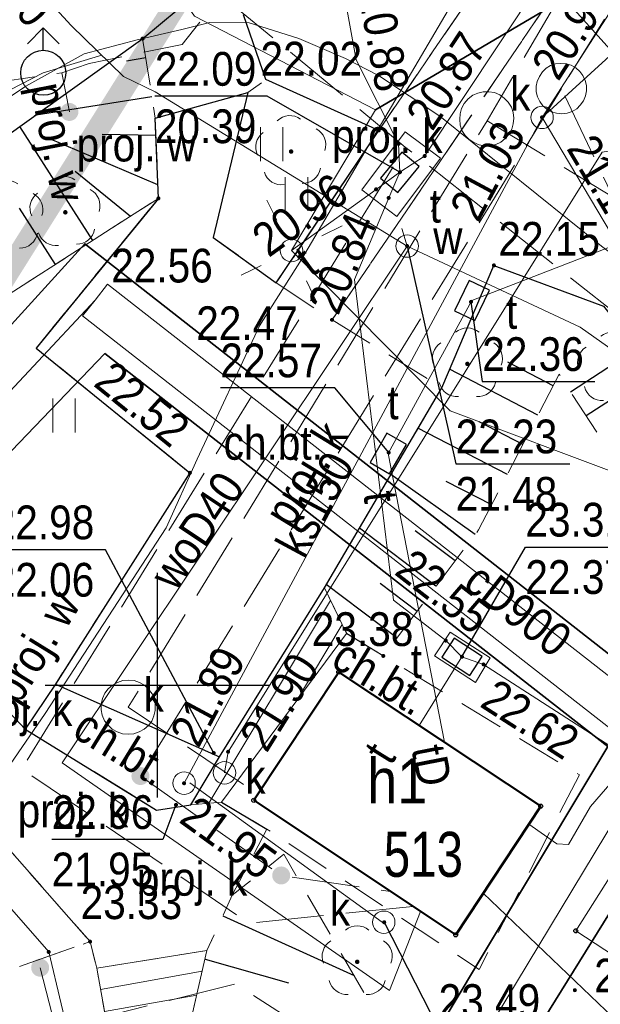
# Model space of a CAD drawing. Header units: metres. Extents: x 6530877 to 6534102, y 6042175 to 6045327.
# Tile 59 of 76: x 6533097 to 6533110, y 6044043 to 6044065. Entities that reach past the tile are written whole.
import ezdxf
from ezdxf.enums import TextEntityAlignment as Align

# ---------------------------------------------------------------- set-up
doc = ezdxf.new("R2010")
doc.units = ezdxf.units.M
doc.header["$MEASUREMENT"] = 0
doc.linetypes.add('1.0_0.5', pattern=[1.5, 1, -0.5])
doc.linetypes.add('1.5_0.5', pattern=[2, 1.5, -0.5])
doc.layers.get('0').update_dxf_attribs({"color": 2, "linetype": 'CONTINUOUS', "lineweight": 5})
for name, color, linetype in [('000 Inne (niezydentyfikowane)', 7, 'CONTINUOUS'), ('312-budynek ewidencyjny', 7, 'CONTINUOUS'), ('312-oznaczenie budynku ewidencyjnego', 7, 'CONTINUOUS'), ('312-oznaczenie budynku ewidencyjnego-Atr117', 7, 'CONTINUOUS'), ('chodnik', 7, 'CONTINUOUS'), ('chodnik-Atr17', 7, 'CONTINUOUS'), ('drzewo liściaste', 7, 'CONTINUOUS'), ('elektroenergetyczne urządzenie techniczne - ob. projektowany', 7, 'CONTINUOUS'), ('hydrant', 7, 'CONTINUOUS'), ('inny obiekt trwale związany z budynkiem (powierzchnia)', 7, 'CONTINUOUS'), ('jezdnia', 7, 'CONTINUOUS'), ('kanalizacyjne urządzenie techniczne - ob. projektowany', 7, 'CONTINUOUS'), ('kanalizacyjne urządzenie techniczne - ob. projektowany-Atr17', 7, 'CONTINUOUS'), ('komora podziemna', 7, 'CONTINUOUS'), ('krawężnik', 7, 'CONTINUOUS'), ('latarnia', 7, 'CONTINUOUS'), ('obudowa ochronna przewodu', 7, 'CONTINUOUS'), ('pikieta naturalna', 7, 'CONTINUOUS'), ('pikieta naturalna-Atr2', 7, 'CONTINUOUS'), ('pikieta sztuczna', 7, 'CONTINUOUS'), ('pikieta sztuczna-Atr2', 7, 'CONTINUOUS'), ('przewód ciepłowniczy', 7, 'CONTINUOUS'), ('przewód ciepłowniczy-Atr1', 7, 'CONTINUOUS'), ('przewód elektroenergetyczny podziemny', 7, 'CONTINUOUS'), ('przewód elektroenergetyczny podziemny - ob. projektowany', 7, 'CONTINUOUS'), ('przewód kanalizacyjny', 7, 'CONTINUOUS'), ('przewód kanalizacyjny - ob. projektowany', 7, 'CONTINUOUS'), ('przewód kanalizacyjny - ob. projektowany-Atr1', 7, 'CONTINUOUS'), ('przewód kanalizacyjny-Atr1', 7, 'CONTINUOUS'), ('przewód telekomunikacyjny podziemny', 7, 'CONTINUOUS'), ('przewód telekomunikacyjny podziemny-Atr1', 7, 'CONTINUOUS'), ('przewód wodociągowy', 7, 'CONTINUOUS'), ('przewód wodociągowy - ob. projektowany', 7, 'CONTINUOUS'), ('przewód wodociągowy - ob. projektowany-Atr1', 7, 'CONTINUOUS'), ('przewód wodociągowy-Atr1', 7, 'CONTINUOUS'), ('Punkt budynku', 7, 'CONTINUOUS'), ('rzędna', 7, 'CONTINUOUS'), ('rzędna-Atr2', 7, 'CONTINUOUS'), ('rzędna-Atr3', 7, 'CONTINUOUS'), ('schody w ciągu komunikacyjnym', 7, 'CONTINUOUS'), ('skarpa nieumocniona', 7, 'CONTINUOUS'), ('słup przewodów napowietrznych', 7, 'CONTINUOUS'), ('trawnik', 7, 'CONTINUOUS'), ('wodociągowe urządzenie techniczne - ob. projektowany', 7, 'CONTINUOUS'), ('wodociągowe urządzenie techniczne - ob. projektowany-Atr17', 7, 'CONTINUOUS'), ('Wstawianie ramki sekcyjnej z opisem', 7, 'CONTINUOUS'), ('właz do komory lub kanału - okrągły', 7, 'CONTINUOUS'), ('właz do komory lub kanału - okrągły-Atr17', 7, 'CONTINUOUS'), ('właz do komory lub kanału - prostokątny', 7, 'CONTINUOUS'), ('właz do komory lub kanału - prostokątny-Atr17', 7, 'CONTINUOUS'), ('Zakres', 7, 'CONTINUOUS')]:
    doc.layers.add(name, color=color, linetype=linetype)
doc.styles.get("Standard").update_dxf_attribs({"font": 'Working1250', "width": 0.75})

# ---------------------------------------------------------------- blocks, each defined once
blk = doc.blocks.new('PUNKTBUD')
at = {"color": 0}
blk.add_circle((0, 0), 0.045, dxfattribs=at)
blk = doc.blocks.new('PW01')
at = {"linetype": 'Continuous', "lineweight": 13}
h = blk.add_hatch(color=0, dxfattribs=at)
edge = h.paths.add_edge_path()
edge.add_arc((0, 0), 0.045, 0, 360)
blk = doc.blocks.new('OP021')
at = {"linetype": 'Continuous', "lineweight": 13}
h = blk.add_hatch(color=0, dxfattribs=at)
edge = h.paths.add_edge_path()
edge.add_arc((0, 0), 0.05, 0, 360)
at = {"color": 0, "linetype": 'Continuous', "lineweight": 13}
for centre, start, end in [((0, 0.4), 49.272, 130.728), ((-0.38, 0.124), 121.308, 202.548), ((0.38, 0.124), 337.452, 58.692), ((-0.235, -0.324), 193.221, 274.871), ((0.235, -0.324), 265.129, 346.779)]:
    blk.add_arc(centre, 0.4, start, end, dxfattribs=at)
blk = doc.blocks.new('US22')
at = {"color": 0, "linetype": 'Continuous', "lineweight": 13}
blk.add_circle((0, 0), 0.25, dxfattribs=at)
blk = doc.blocks.new('SUPWP')
at = {"color": 0, "linetype": 'Continuous'}
blk.add_lwpolyline([(-0.375, -0.25), (0.375, -0.25), (0.375, 0.25), (-0.375, 0.25)], close=True, dxfattribs=at)
blk = doc.blocks.new('TU04')
at = {"color": 0, "linetype": 'Continuous', "lineweight": 13}
for p, q in [((0, 0), (0, 0.75)), ((0.5, 0), (0.5, 0.75))]:
    blk.add_line(p, q, dxfattribs=at)
blk = doc.blocks.new('SM01')
at = {"color": 0, "linetype": 'Continuous', "lineweight": 13}
for p, q in [((-0.53, 0.531), (-0.883, 0.884)), ((0.531, 0.531), (0.884, 0.884)), ((-0.53, -0.53), (-0.883, -0.883)), ((0.531, -0.53), (0.884, -0.883))]:
    blk.add_line(p, q, dxfattribs=at)
blk.add_circle((0, 0), 0.25, dxfattribs=at)
blk = doc.blocks.new('US15')
at = {"color": 0, "linetype": 'Continuous', "lineweight": 13}
blk.add_circle((0, 0), 0.25, dxfattribs=at)
blk = doc.blocks.new('SUWH')
at = {"color": 0, "linetype": 'Continuous'}
for p in [(-0.354, 0.646), (0, 0.5), (0.354, 0.646)]:
    blk.add_line(p, (0, 1), dxfattribs=at)
blk.add_circle((0, 0), 0.5, dxfattribs=at)
blk = doc.blocks.new('US25')
at = {"linetype": 'Continuous', "lineweight": 0}
h = blk.add_hatch(color=0, dxfattribs=at)
edge = h.paths.add_edge_path()
edge.add_arc((0, 0), 0.2, 0, 360)
blk = doc.blocks.new('RAMKA500K')
at = {"color": 0}
for p, q in [((300, 47.5), (300, 52.5)), ((297.5, 50), (302.5, 50))]:
    blk.add_line(p, q, dxfattribs=at)

msp = doc.modelspace()

# ---------------------------------------------------------------- linework, layer by layer
at = {"layer": '000 Inne (niezydentyfikowane)', "color": 7, "linetype": 'Continuous', "lineweight": 25, "flags": 128}
for points in [[(6533099.74, 6044063.94), (6533099.31, 6044063.87)], [(6533099.87, 6044063.08), (6533097.3, 6044062.67)], [(6533098.56, 6044059.88), (6533096.94, 6044062.42)], [(6533100.01, 6044061.12), (6533097.57, 6044062.16)], [(6533099.97, 6044062.22), (6533098.77, 6044062.24)], [(6533099.4, 6044060.42), (6533098.17, 6044061.42)], [(6533097.73, 6044059.35), (6533096.93, 6044060.6)], [(6533109.18, 6044056.52), (6533110.67, 6044057.49)], [(6533108.8, 6044056.65), (6533107.79, 6044057.18)], [(6533108.46, 6044056), (6533106.49, 6044057.02)], [(6533109.53, 6044055.99), (6533110.3, 6044056.49)], [(6533108.12, 6044055.35), (6533107.15, 6044055.85)], [(6533107.78, 6044054.68), (6533105.79, 6044055.71)], [(6533107.06, 6044053.35), (6533105.19, 6044054.68)], [(6533107.43, 6044054.01), (6533106.42, 6044054.53)], [(6533106.19, 6044052.2), (6533104.49, 6044053.49)], [(6533106.62, 6044052.76), (6533105.73, 6044053.43)], [(6533105.32, 6044051.05), (6533103.75, 6044052.24)], [(6533105.77, 6044051.64), (6533104.95, 6044052.26)], [(6533101.45, 6044044.87), (6533104.37, 6044043.55)], [(6533101.06, 6044043.91), (6533102.91, 6044043.38)]]:
    msp.add_lwpolyline(points, dxfattribs=at)
at = {"layer": '312-budynek ewidencyjny', "color": 7, "linetype": 'Continuous', "lineweight": 50, "flags": 128}
for points in [[(6533102.14, 6044047.44), (6533104.03, 6044050.29)], [(6533104.03, 6044050.29), (6533108.52, 6044047.31)], [(6533106.63, 6044044.45), (6533102.14, 6044047.44)], [(6533108.52, 6044047.31), (6533106.63, 6044044.45)]]:
    msp.add_lwpolyline(points, dxfattribs=at)
at = {"layer": 'chodnik', "color": 7, "linetype": '1.0_0.5', "lineweight": 18, "flags": 128}
for points in [[(6533102.64, 6044058.94), (6533103.88, 6044058.12), (6533111.63, 6044069.49), (6533123.06, 6044086.33), (6533121.29, 6044086.53), (6533110.35, 6044070.25), (6533104.92, 6044062.33)], [(6533099.95, 6044062.6), (6533100.02, 6044060.82), (6533097.3, 6044057.49), (6533100.72, 6044054.72), (6533097.73, 6044050.02), (6533101.38, 6044048.41), (6533103.71, 6044052.16), (6533106.32, 6044056.61), (6533103.88, 6044058.12), (6533102.64, 6044058.94), (6533101.24, 6044059.95), (6533102.01, 6044063.17)], [(6533091.07, 6044055.31), (6533089.43, 6044054.64), (6533098.5, 6044044.3), (6533098.65, 6044043.71), (6533101.1, 6044044.1), (6533101.66, 6044045.33), (6533102.43, 6044046.8), (6533101.42, 6044047.4), (6533100.74, 6044047.34), (6533099.98, 6044047.22), (6533097.06, 6044049.02)], [(6533097.73, 6044050.02), (6533097.06, 6044049.02), (6533099.98, 6044047.22), (6533100.74, 6044047.34), (6533101.38, 6044048.41)]]:
    msp.add_lwpolyline(points, close=True, dxfattribs=at)
msp.add_lwpolyline([(6533104.2, 6044051.15), (6533105.02, 6044050.65), (6533109.38, 6044048.01), (6533107.15, 6044043.68), (6533102.43, 6044046.8), (6533101.42, 6044047.4)], dxfattribs=at)
at = {"layer": 'inny obiekt trwale związany z budynkiem (powierzchnia)', "color": 7, "linetype": 'Continuous', "lineweight": 18, "flags": 128}
msp.add_lwpolyline([(6533112.5, 6044042.44), (6533109.3, 6044044.54), (6533110.89, 6044047.04), (6533114.12, 6044044.96)], close=True, dxfattribs=at)
at = {"layer": 'jezdnia', "color": 7, "linetype": '1.5_0.5', "lineweight": 18, "flags": 128}
for points in [[(6533104.92, 6044062.33), (6533110.35, 6044070.25), (6533121.29, 6044086.53)], [(6533103.88, 6044058.12), (6533111.63, 6044069.49), (6533123.06, 6044086.33)]]:
    msp.add_lwpolyline(points, dxfattribs=at)
at = {"layer": 'kanalizacyjne urządzenie techniczne - ob. projektowany', "color": 34, "linetype": 'Continuous', "lineweight": 18, "flags": 128}
for points in [[(6533108.99, 6044062.7), (6533108.87, 6044062.71), (6533108.76, 6044062.74), (6533108.66, 6044062.8), (6533108.57, 6044062.88), (6533108.5, 6044062.97), (6533108.45, 6044063.08), (6533108.42, 6044063.19), (6533108.42, 6044063.31), (6533108.44, 6044063.42), (6533108.49, 6044063.53), (6533108.56, 6044063.63), (6533108.64, 6044063.71), (6533108.74, 6044063.77), (6533108.85, 6044063.81), (6533108.97, 6044063.82), (6533109.09, 6044063.81), (6533109.2, 6044063.78), (6533109.3, 6044063.72), (6533109.39, 6044063.64), (6533109.46, 6044063.55), (6533109.51, 6044063.44), (6533109.54, 6044063.33), (6533109.54, 6044063.21), (6533109.52, 6044063.1), (6533109.47, 6044062.99), (6533109.4, 6044062.89), (6533109.32, 6044062.81), (6533109.22, 6044062.75), (6533109.11, 6044062.71)], [(6533107.03, 6044062.06), (6533106.93, 6044062.13), (6533106.84, 6044062.22), (6533106.77, 6044062.33), (6533106.73, 6044062.45), (6533106.72, 6044062.58), (6533106.73, 6044062.7), (6533106.76, 6044062.82), (6533106.82, 6044062.93), (6533106.91, 6044063.03), (6533107.01, 6044063.11), (6533107.12, 6044063.16), (6533107.24, 6044063.19), (6533107.37, 6044063.19), (6533107.49, 6044063.17), (6533107.61, 6044063.12), (6533107.71, 6044063.05), (6533107.8, 6044062.96), (6533107.87, 6044062.85), (6533107.91, 6044062.73), (6533107.92, 6044062.6), (6533107.91, 6044062.48), (6533107.88, 6044062.36), (6533107.82, 6044062.25), (6533107.73, 6044062.15), (6533107.63, 6044062.07), (6533107.52, 6044062.02), (6533107.4, 6044061.99), (6533107.27, 6044061.99), (6533107.15, 6044062.01)], [(6533099.22, 6044048.92), (6533099.1, 6044048.96), (6533098.99, 6044049.02), (6533098.9, 6044049.11), (6533098.82, 6044049.21), (6533098.77, 6044049.33), (6533098.75, 6044049.45), (6533098.75, 6044049.58), (6533098.78, 6044049.7), (6533098.83, 6044049.82), (6533098.9, 6044049.92), (6533099, 6044050), (6533099.11, 6044050.06), (6533099.23, 6044050.1), (6533099.35, 6044050.11), (6533099.48, 6044050.1), (6533099.6, 6044050.06), (6533099.71, 6044050), (6533099.8, 6044049.91), (6533099.88, 6044049.81), (6533099.93, 6044049.69), (6533099.95, 6044049.57), (6533099.95, 6044049.44), (6533099.92, 6044049.32), (6533099.87, 6044049.2), (6533099.8, 6044049.1), (6533099.7, 6044049.02), (6533099.59, 6044048.96), (6533099.47, 6044048.92), (6533099.35, 6044048.91)]]:
    msp.add_lwpolyline(points, close=True, dxfattribs=at)
at = {"layer": 'komora podziemna', "color": 30, "linetype": 'Continuous', "lineweight": 18, "flags": 128}
for points in [[(6533105.51, 6044062.3), (6533106.29, 6044061.71), (6533105.32, 6044060.42), (6533104.54, 6044061.01)], [(6533106.51, 6044051.18), (6533107.4, 6044050.61), (6533107.07, 6044050.06), (6533106.16, 6044050.65)]]:
    msp.add_lwpolyline(points, close=True, dxfattribs=at)
at = {"layer": 'krawężnik', "color": 7, "linetype": 'Continuous', "lineweight": 25, "flags": 128}
for points in [[(6533089.54, 6044058.41), (6533092.61, 6044059.7), (6533095.68, 6044061.52), (6533099.67, 6044064.37), (6533101.64, 6044066.01)], [(6533104.92, 6044062.33), (6533102.41, 6044063.46), (6533101.91, 6044064.9)], [(6533100.02, 6044060.82), (6533099.95, 6044062.6), (6533102.01, 6044063.17), (6533101.24, 6044059.95), (6533102.64, 6044058.94)], [(6533102.64, 6044058.94), (6533104.92, 6044062.33)], [(6533100.02, 6044060.82), (6533097.3, 6044057.49), (6533100.72, 6044054.72), (6533097.73, 6044050.02), (6533097.06, 6044049.02), (6533099.98, 6044047.22), (6533100.74, 6044047.34), (6533101.38, 6044048.41), (6533103.71, 6044052.16), (6533106.32, 6044056.61), (6533107.48, 6044059.33), (6533109.92, 6044058.42), (6533111.2, 6044056.83), (6533112.53, 6044054.09), (6533113.51, 6044051.33), (6533113.91, 6044047.35)], [(6533097.73, 6044050.02), (6533101.38, 6044048.41)], [(6533101.42, 6044047.4), (6533102.43, 6044046.8)]]:
    msp.add_lwpolyline(points, dxfattribs=at)
at = {"layer": 'obudowa ochronna przewodu', "color": 7, "linetype": 'Continuous', "lineweight": 35, "flags": 128}
for points in [[(6533115.7, 6044069.18), (6533104.85, 6044062.79)], [(6533102.98, 6044059.66), (6533106.51, 6044056.1)]]:
    msp.add_lwpolyline(points, dxfattribs=at)
msp.add_lwpolyline([(6533086.41, 6044046.47), (6533082.63, 6044040.69), (6533079.57, 6044042.45), (6533066.5, 6044049.32), (6533058.16, 6044054.65), (6533057.02, 6044055.29), (6533056.24, 6044053.72), (6533065.51, 6044047.82), (6533068.89, 6044046.08), (6533079.32, 6044040.49), (6533083.08, 6044038.43), (6533088.79, 6044046.92), (6533098.83, 6044057.37), (6533110.01, 6044048.64), (6533103.74, 6044038.18), (6533105.25, 6044037.2), (6533112.45, 6044048.8), (6533098.38, 6044059.81), (6533089.72, 6044050.29)], close=True, dxfattribs=at)
at = {"layer": 'przewód ciepłowniczy', "color": 0, "lineweight": 18}
for p, q in [((6533098.8872, 6044058.9146), (6533098.61, 6044058.56)), ((6533098.8872, 6044058.9146), (6533111.4772, 6044049.0746)), ((6533098.3328, 6044058.2054), (6533098.61, 6044058.56)), ((6533098.3328, 6044058.2054), (6533110.9228, 6044048.3654))]:
    msp.add_line(p, q, dxfattribs=at)
at = {"layer": 'przewód ciepłowniczy', "color": 212, "linetype": 'Continuous', "lineweight": 18, "flags": 128}
for points in [[(6533098.61, 6044058.56), (6533087.64, 6044046.82), (6533082.91, 6044039.59)], [(6533104.53, 6044037.67), (6533111.2, 6044048.72)], [(6533111.67, 6044041.14), (6533107.24, 6044045.38)]]:
    msp.add_lwpolyline(points, dxfattribs=at)
at = {"layer": 'przewód elektroenergetyczny podziemny', "color": 1, "linetype": 'Continuous', "lineweight": 18, "flags": 128}
for points in [[(6533121.98, 6044091.95), (6533121.41, 6044090.74), (6533120.99, 6044089.5), (6533119.54, 6044086.72), (6533119, 6044085.68), (6533115.89, 6044080.58), (6533115, 6044079), (6533114.49, 6044078.26), (6533112.19, 6044074.61), (6533110.67, 6044071.95), (6533108.68, 6044068.72), (6533106.83, 6044065.64), (6533103.2, 6044059.46), (6533102.27, 6044057.99), (6533100.88, 6044055.02), (6533100.19, 6044053.5), (6533097.5, 6044049.37), (6533095.35, 6044046.25), (6533093.26, 6044042.59)], [(6533104.85, 6044062.79), (6533100.82, 6044064.87), (6533097.81, 6044069.21), (6533096.97, 6044070.32), (6533094.22, 6044068.11)], [(6533115.7, 6044069.18), (6533104.85, 6044062.79)], [(6533126.45, 6044048.87), (6533125.7, 6044049.26), (6533121.57, 6044051.55), (6533117.17, 6044053.97), (6533114.98, 6044055.79), (6533112.28, 6044057.94), (6533109.87, 6044059.76), (6533106.28, 6044062.65), (6533104.91, 6044063.55), (6533104.18, 6044063.93), (6533103.14, 6044064.37), (6533102.04, 6044064.72), (6533101.16, 6044064.73), (6533100.54, 6044064.57), (6533099.55, 6044064.34), (6533098.37, 6044064.03), (6533097.07, 6044063.31), (6533094.19, 6044061.38), (6533089.09, 6044059.07), (6533082.26, 6044057.6), (6533080.12, 6044057.53), (6533071.77, 6044056.89)], [(6533087.88, 6044064.66), (6533088.37, 6044063.51), (6533091.14, 6044058.88), (6533093.58, 6044056.2), (6533091.94, 6044054.75), (6533090.06, 6044052.67), (6533097.58, 6044044.07), (6533098.13, 6044041.76)], [(6533104.85, 6044062.79), (6533102.98, 6044059.66)], [(6533102.98, 6044059.66), (6533106.51, 6044056.1), (6533110.34, 6044054.66), (6533111.53, 6044052.55), (6533112.24, 6044050.58), (6533117.49, 6044050.83)], [(6533108.26, 6044046.91), (6533108.88, 6044046.47), (6533109.14, 6044046.46), (6533109.63, 6044047.3), (6533110.1, 6044047.85), (6533110.75, 6044048.96), (6533110.99, 6044049.17), (6533111.38, 6044048.88), (6533112.47, 6044048.02), (6533113.5, 6044047.29), (6533114.77, 6044046.37), (6533114.87, 6044046.16), (6533114.6, 6044045.73), (6533114.23, 6044044.89)]]:
    msp.add_lwpolyline(points, dxfattribs=at)
at = {"layer": 'przewód elektroenergetyczny podziemny - ob. projektowany', "color": 1, "linetype": '1.5_0.5', "lineweight": 18, "flags": 128}
msp.add_lwpolyline([(6533097.39, 6044043.72), (6533097.74, 6044042.36), (6533101.73, 6044043.36), (6533109.79, 6044038.21)], dxfattribs=at)
at = {"layer": 'przewód kanalizacyjny', "color": 34, "linetype": 'Continuous', "lineweight": 18, "flags": 128}
for points in [[(6533123.02, 6044085.11), (6533112.51, 6044068.77), (6533108.55, 6044062.62), (6533100.59, 6044047.82)], [(6533119.34, 6044041.61), (6533119.09, 6044044.89), (6533108.55, 6044062.62)], [(6533110.54, 6044061.95), (6533109.89, 6044061.85), (6533101.57, 6044048.52), (6533101.49, 6044048.05)], [(6533105.08, 6044044.67), (6533100.72, 6044047.83)]]:
    msp.add_lwpolyline(points, dxfattribs=at)
at = {"layer": 'przewód kanalizacyjny - ob. projektowany', "color": 34, "linetype": '1.5_0.5', "lineweight": 18, "flags": 128}
for points in [[(6533119.08, 6044041.84), (6533117.06, 6044046.24), (6533108.98, 6044063.26), (6533115.09, 6044073.07), (6533115.21, 6044084.65), (6533115.37, 6044103.97), (6533118.8, 6044109.45), (6533124.98, 6044119.17), (6533127.06, 6044118.25), (6533137.57, 6044113.74), (6533148.22, 6044129.62), (6533128.91, 6044141.43), (6533126.73, 6044149.84)], [(6533113.71, 6044114.03), (6533113.29, 6044083.09), (6533113.26, 6044072.43), (6533110.72, 6044068.37), (6533107.33, 6044062.54), (6533099.35, 6044049.51), (6533102.23, 6044047.58)], [(6533108.98, 6044063.26), (6533099.62, 6044047.98), (6533102.75, 6044045.77), (6533105.18, 6044045.41)], [(6533107.33, 6044062.54), (6533111.68, 6044059.91), (6533116.9, 6044048.96), (6533114.28, 6044044.86)]]:
    msp.add_lwpolyline(points, dxfattribs=at)
at = {"layer": 'przewód telekomunikacyjny podziemny', "color": 30, "linetype": 'Continuous', "lineweight": 18, "flags": 128}
for points in [[(6533121.8, 6044094.95), (6533121.78, 6044094.2), (6533120.4, 6044083.52), (6533120.2, 6044082.94), (6533119.77, 6044082.44), (6533111.86, 6044070.67), (6533105.94, 6044061.76), (6533105.39, 6044061.4), (6533105.14, 6044060.83), (6533104.38, 6044059.02), (6533105.25, 6044051.89), (6533106.41, 6044050.99), (6533106.77, 6044050.63), (6533105.82, 6044049.1)], [(6533105.39, 6044061.4), (6533105.36, 6044062.03), (6533104.42, 6044063.9), (6533104.12, 6044065.53), (6533103.36, 6044067.06), (6533099.17, 6044071.96), (6533098.51, 6044071.87), (6533097.98, 6044071.57), (6533096.46, 6044069.72), (6533089.89, 6044065.18), (6533081.14, 6044063.78), (6533077.72, 6044064.12), (6533077.12, 6044064.33), (6533076.64, 6044064), (6533078.31, 6044062.79), (6533078.41, 6044062.47)], [(6533105.39, 6044061.4), (6533104.86, 6044061.02), (6533102.98, 6044059.66)], [(6533114.09, 6044061.3), (6533106.99, 6044058.55), (6533105.13, 6044055.15), (6533106.38, 6044048.73)], [(6533106.77, 6044050.63), (6533107.25, 6044050.46), (6533111.37, 6044047.81), (6533114.12, 6044044.96)]]:
    msp.add_lwpolyline(points, dxfattribs=at)
at = {"layer": 'przewód wodociągowy', "color": 5, "linetype": 'Continuous', "lineweight": 18, "flags": 128}
for points in [[(6533021.52, 6044083.21), (6533065.24, 6044058.79), (6533096.72, 6044063.23), (6533097.46, 6044063.61)], [(6533099.24, 6044063.53), (6533098.08, 6044064.66), (6533094.49, 6044068.56), (6533094.38, 6044068.65), (6533099.53, 6044073.74), (6533099.57, 6044073.96), (6533095.6, 6044077.15), (6533095.49, 6044077.67)], [(6533102.08, 6044073.69), (6533102.77, 6044072.25), (6533110.65, 6044063.48), (6533112.64, 6044059.72), (6533116.68, 6044056.19), (6533125.67, 6044049.84), (6533124.54, 6044048.2)], [(6533098.76, 6044064), (6533097.46, 6044063.61)], [(6533105.55, 6044059.76), (6533099.95, 6044063.19), (6533099.24, 6044063.53)], [(6533105.43, 6044060.15), (6533105.55, 6044059.76)], [(6533105.55, 6044059.76), (6533097.88, 6044048.27), (6533105.16, 6044043.21), (6533105.85, 6044044.97)], [(6533124.54, 6044048.2), (6533115.88, 6044053.45), (6533114.44, 6044054.39), (6533109.4, 6044057.96), (6533105.55, 6044059.76)]]:
    msp.add_lwpolyline(points, dxfattribs=at)
at = {"layer": 'przewód wodociągowy - ob. projektowany', "color": 5, "linetype": '1.5_0.5', "lineweight": 18, "flags": 128}
for points in [[(6533099.63, 6044074.06), (6533099.24, 6044073.5), (6533100.9, 6044065.84), (6533101.41, 6044065.34), (6533100.55, 6044064.24), (6533098.48, 6044063.82), (6533097.87, 6044063.61), (6533079.93, 6044060.96), (6533071.06, 6044062.27), (6533026.71, 6044089.34)], [(6533101.41, 6044065.34), (6533105.51, 6044061.96), (6533117.38, 6044052.57), (6533117.69, 6044053.03), (6533118.5, 6044054.23), (6533125.33, 6044049.88), (6533127.28, 6044052.85)], [(6533097.87, 6044063.61), (6533098.04, 6044062.74)], [(6533105.68, 6044045.08), (6533102.03, 6044044.71), (6533096.98, 6044048.14), (6533105.51, 6044061.96)]]:
    msp.add_lwpolyline(points, dxfattribs=at)
at = {"layer": 'rzędna-Atr2', "color": 7, "flags": 128}
for points in [[(6533108.55, 6044062.62), (6533110.3, 6044064.21), (6533112.481, 6044064.21)], [(6533105.39, 6044061.4), (6533102.44, 6044063.09), (6533099.94, 6044063.09)], [(6533105.55, 6044059.76), (6533106.63, 6044054.92), (6533109.167, 6044054.92)], [(6533106.97, 6044058.52), (6533107.22, 6044056.75), (6533109.725, 6044056.75)], [(6533105.14, 6044055.17), (6533103.94, 6044056.61), (6533101.398, 6044056.61)], [(6533101.25, 6044048.49), (6533098.84, 6044053.01), (6533096.335, 6044053.01)], [(6533106.77, 6044050.63), (6533108.18, 6044053.07), (6533110.722, 6044053.07)], [(6533100.41, 6044047.34), (6533100.12, 6044046.57), (6533097.647, 6044046.57)], [(6533105.04, 6044044.73), (6533106.25, 6044042.37), (6533108.787, 6044042.37)]]:
    msp.add_lwpolyline(points, dxfattribs=at)
at = {"layer": 'schody w ciągu komunikacyjnym', "color": 7, "linetype": 'Continuous', "lineweight": 18, "flags": 128}
for points in [[(6533103.71, 6044052.16), (6533101.38, 6044048.41), (6533100.74, 6044047.34), (6533101.42, 6044047.4), (6533104.2, 6044051.15)], [(6533098.65, 6044043.71), (6533099.57, 6044038.56), (6533101.25, 6044038.83), (6533100.66, 6044042.19), (6533101.1, 6044044.1)]]:
    msp.add_lwpolyline(points, close=True, dxfattribs=at)
for points in [[(6533101.139, 6044047.375), (6533103.844, 6044051.884)], [(6533103.081, 6044049.64), (6533104.105, 6044051.347)], [(6533100.994, 6044043.64), (6533098.735, 6044043.236)], [(6533100.872, 6044043.11), (6533098.823, 6044042.744)]]:
    msp.add_lwpolyline(points, dxfattribs=at)
at = {"layer": 'skarpa nieumocniona', "color": 7, "linetype": '1.0_0.5', "lineweight": 18, "flags": 128}
for points in [[(6533089.54, 6044058.41), (6533091.07, 6044055.31), (6533093.95, 6044056.93), (6533100.02, 6044060.82), (6533099.95, 6044062.6), (6533099.67, 6044064.37), (6533095.68, 6044061.52), (6533092.61, 6044059.7)], [(6533089.54, 6044058.41), (6533091.07, 6044055.31), (6533093.95, 6044056.93), (6533100.02, 6044060.82), (6533099.95, 6044062.6), (6533099.67, 6044064.37), (6533095.68, 6044061.52), (6533092.61, 6044059.7)], [(6533110.89, 6044047.04), (6533114.12, 6044044.96), (6533113.91, 6044047.35), (6533113.51, 6044051.33), (6533112.53, 6044054.09), (6533111.2, 6044056.83), (6533109.92, 6044058.42), (6533107.48, 6044059.33), (6533106.32, 6044056.61), (6533103.71, 6044052.16), (6533104.21, 6044051.15), (6533105.02, 6044050.65), (6533107.14, 6044053.45), (6533108.93, 6044056.91), (6533110.97, 6044053.78), (6533111.26, 6044047.65)], [(6533110.89, 6044047.04), (6533114.12, 6044044.96), (6533113.91, 6044047.35), (6533113.51, 6044051.33), (6533112.53, 6044054.09), (6533111.2, 6044056.83), (6533109.92, 6044058.42), (6533107.48, 6044059.33), (6533106.32, 6044056.61), (6533103.71, 6044052.16), (6533104.21, 6044051.15), (6533105.02, 6044050.65), (6533107.14, 6044053.45), (6533108.93, 6044056.91), (6533110.97, 6044053.78), (6533111.26, 6044047.65)], [(6533101.61, 6044038.83), (6533101.97, 6044037.34), (6533105.3, 6044033.65), (6533109.52, 6044030.83), (6533121.09, 6044023.54), (6533133.45, 6044015.76), (6533135.5, 6044014.5), (6533137.62, 6044018.35), (6533135.13, 6044020.14), (6533130.58, 6044022.98), (6533127.64, 6044024.98), (6533122.7, 6044028.14), (6533120.5, 6044029.59), (6533119.62, 6044030.07), (6533117.11, 6044031.81), (6533114.08, 6044033.59), (6533111.76, 6044035.15), (6533108.79, 6044037.33), (6533107.34, 6044037.41), (6533107.23, 6044040.35), (6533104.59, 6044041.95), (6533104.84, 6044042.73), (6533102.81, 6044046.24), (6533101.66, 6044045.33), (6533101.1, 6044044.1), (6533100.66, 6044042.19)], [(6533101.61, 6044038.83), (6533101.97, 6044037.34), (6533105.3, 6044033.65), (6533109.52, 6044030.83), (6533121.09, 6044023.54), (6533133.45, 6044015.76), (6533135.5, 6044014.5), (6533137.62, 6044018.35), (6533135.13, 6044020.14), (6533130.58, 6044022.98), (6533127.64, 6044024.98), (6533122.7, 6044028.14), (6533120.5, 6044029.59), (6533119.62, 6044030.07), (6533117.11, 6044031.81), (6533114.08, 6044033.59), (6533111.76, 6044035.15), (6533108.79, 6044037.33), (6533107.34, 6044037.41), (6533107.23, 6044040.35), (6533104.59, 6044041.95), (6533104.84, 6044042.73), (6533102.81, 6044046.24), (6533101.66, 6044045.33), (6533101.1, 6044044.1), (6533100.66, 6044042.19)], [(6533067.12, 6044009.15), (6533065.51, 6044008.58), (6533068.44, 6044001.55), (6533075.64, 6044008.32), (6533084.93, 6044019.45), (6533097.23, 6044039.53), (6533099.64, 6044037.79), (6533099.57, 6044038.56), (6533098.65, 6044043.71), (6533098.5, 6044044.3), (6533095.17, 6044043.13), (6533092.04, 6044040.45), (6533082.58, 6044025.26)], [(6533067.12, 6044009.15), (6533065.51, 6044008.58), (6533068.44, 6044001.55), (6533075.64, 6044008.32), (6533084.93, 6044019.45), (6533097.23, 6044039.53), (6533099.64, 6044037.79), (6533099.57, 6044038.56), (6533098.65, 6044043.71), (6533098.5, 6044044.3), (6533095.17, 6044043.13), (6533092.04, 6044040.45), (6533082.58, 6044025.26)]]:
    msp.add_lwpolyline(points, close=True, dxfattribs=at)
at = {"layer": 'trawnik', "color": 7, "linetype": '1.0_0.5', "lineweight": 18, "flags": 128}
for points in [[(6533102.01, 6044063.17), (6533101.24, 6044059.95), (6533102.64, 6044058.94), (6533104.92, 6044062.33), (6533102.41, 6044063.46)], [(6533097.3, 6044057.49), (6533100.02, 6044060.82), (6533093.95, 6044056.93), (6533091.07, 6044055.31), (6533097.06, 6044049.02), (6533097.73, 6044050.02), (6533100.72, 6044054.72)], [(6533067.12, 6044009.15), (6533082.58, 6044025.26), (6533092.04, 6044040.45), (6533095.17, 6044043.13), (6533098.5, 6044044.3), (6533089.43, 6044054.64), (6533085.32, 6044053.07), (6533081.02, 6044048.77), (6533078.94, 6044041.84), (6533085.02, 6044037.58), (6533085.44, 6044033.14), (6533082.76, 6044029.77), (6533080.86, 6044026.95), (6533071.57, 6044015.37)]]:
    msp.add_lwpolyline(points, close=True, dxfattribs=at)
at = {"layer": 'Wstawianie ramki sekcyjnej z opisem', "color": 7, "linetype": 'Continuous', "lineweight": 13, "flags": 128}
for points in [[(6533100, 6044047.5), (6533100, 6044052.5)], [(6533097.5, 6044050), (6533102.5, 6044050)]]:
    msp.add_lwpolyline(points, dxfattribs=at)
at = {"layer": 'Zakres', "linetype": '1.0_0.5', "lineweight": 70, "const_width": 0.5}
msp.add_lwpolyline([(6532894.4047, 6044010.7263), (6532901.9047, 6044070.7963), (6532921.4247, 6044144.6363), (6532942.6547, 6044191.9663), (6533112.6947, 6044084.6963), (6533080.6444, 6044033.6409), (6533043.3034, 6044057.7488), (6532987.3747, 6043969.1763), (6532966.8747, 6043966.4363), (6532894.4047, 6044010.7263)], dxfattribs=at)

# ---------------------------------------------------------------- block references
at = {"layer": 'drzewo liściaste', "color": 94, "linetype": 'Continuous', "lineweight": 18, "rotation": 3.882}
for p in [(6533102.97, 6044061.86), (6533096.68, 6044060.42), (6533097.95, 6044060.51)]:
    msp.add_blockref('OP021', p, dxfattribs=at)
at = {"layer": 'drzewo liściaste', "color": 94, "linetype": 'Continuous', "lineweight": 18}
for p in [(6533106.89, 6044057.14), (6533110.12, 6044057.05), (6533104.44, 6044043.85)]:
    msp.add_blockref('OP021', p, dxfattribs=at)
at = {"layer": 'elektroenergetyczne urządzenie techniczne - ob. projektowany', "color": 1, "linetype": 'Continuous', "lineweight": 18}
msp.add_blockref('US25', (6533097.39, 6044043.72), dxfattribs=at)
at = {"layer": 'hydrant', "color": 5, "linetype": 'Continuous', "lineweight": 18}
msp.add_blockref('SUWH', (6533097.46, 6044063.61), dxfattribs=at)
at = {"layer": 'kanalizacyjne urządzenie techniczne - ob. projektowany', "color": 34, "linetype": 'Continuous', "lineweight": 18}
for p in [(6533099.62, 6044047.98), (6533102.75, 6044045.77)]:
    msp.add_blockref('US25', p, dxfattribs=at)
at = {"layer": 'latarnia', "color": 7, "linetype": 'Continuous', "lineweight": 18, "rotation": 251.068}
msp.add_blockref('SM01', (6533102.98, 6044059.66), dxfattribs=at)
at = {"layer": 'pikieta naturalna', "color": 7, "linetype": 'Continuous', "lineweight": 13}
msp.add_blockref('PW01', (6533109.28, 6044043.22), dxfattribs=at)
at = {"layer": 'pikieta sztuczna', "color": 7, "linetype": 'Continuous', "lineweight": 13}
for p in [(6533099.67, 6044064.37), (6533104.92, 6044062.33), (6533100.02, 6044060.82), (6533107.48, 6044059.33), (6533103.88, 6044058.12), (6533100.72, 6044054.72), (6533105.02, 6044050.65), (6533098.5, 6044044.3)]:
    msp.add_blockref('PW01', p, dxfattribs=at)
at = {"layer": 'Punkt budynku', "color": 5, "linetype": 'Continuous', "lineweight": 18}
for p in [(6533104.03, 6044050.29), (6533102.14, 6044047.44), (6533108.52, 6044047.31), (6533106.63, 6044044.45), (6533109.3, 6044044.54)]:
    msp.add_blockref('PUNKTBUD', p, dxfattribs=at)
at = {"layer": 'rzędna', "color": 34, "linetype": 'Continuous', "lineweight": 18}
for p, rotation in [((6533108.55, 6044062.62), 237.996), ((6533108.55, 6044062.62), 121.537), ((6533108.55, 6044062.62), 242.534), ((6533101.57, 6044048.52), 238.0059999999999), ((6533101.25, 6044048.49), 141.42), ((6533100.59, 6044047.82), 144.076), ((6533100.59, 6044047.82), 242.534), ((6533100.41, 6044047.34), 218.302), ((6533105.04, 6044044.73), 218.302)]:
    msp.add_blockref('PW01', p, dxfattribs=dict(at, rotation=rotation))
msp.add_blockref('PW01', (6533108.55, 6044062.62), dxfattribs=at)
at = {"layer": 'rzędna', "color": 30, "linetype": 'Continuous', "lineweight": 18}
for p in [(6533105.36, 6044062.03), (6533105.94, 6044061.76), (6533105.39, 6044061.4), (6533104.86, 6044061.02), (6533105.14, 6044060.83), (6533106.41, 6044050.99), (6533106.77, 6044050.63), (6533107.25, 6044050.46)]:
    msp.add_blockref('PW01', p, dxfattribs=at)
at = {"layer": 'rzędna', "color": 5, "linetype": 'Continuous', "lineweight": 18}
msp.add_blockref('PW01', (6533105.55, 6044059.76), dxfattribs=at)
at = {"layer": 'rzędna', "color": 30, "linetype": 'Continuous', "lineweight": 18}
for p, rotation in [((6533106.97, 6044058.52), 64.252), ((6533105.14, 6044055.17), 60.353)]:
    msp.add_blockref('PW01', p, dxfattribs=dict(at, rotation=rotation))
at = {"layer": 'rzędna', "color": 1, "linetype": 'Continuous', "lineweight": 18, "rotation": 311.157}
msp.add_blockref('PW01', (6533097.58, 6044044.07), dxfattribs=at)
at = {"layer": 'słup przewodów napowietrznych', "color": 7, "linetype": 'Continuous', "lineweight": 18, "rotation": 251.068}
msp.add_blockref('US15', (6533102.98, 6044059.66), dxfattribs=at)
at = {"layer": 'trawnik', "color": 7, "linetype": 'Continuous', "lineweight": 18}
for p in [(6533102.288, 6044061.649), (6533102.839, 6044060.539), (6533097.669, 6044055.619)]:
    msp.add_blockref('TU04', p, dxfattribs=at)
at = {"layer": 'wodociągowe urządzenie techniczne - ob. projektowany', "color": 5, "linetype": 'Continuous', "lineweight": 18}
msp.add_blockref('US25', (6533098.04, 6044062.74), dxfattribs=at)
at = {"layer": 'Wstawianie ramki sekcyjnej z opisem', "color": 7, "linetype": 'Continuous', "lineweight": 13}
msp.add_blockref('RAMKA500K', (6532800, 6044000), dxfattribs=at)
at = {"layer": 'właz do komory lub kanału - okrągły', "color": 7, "linetype": 'Continuous', "lineweight": 18}
for p in [(6533108.55, 6044062.62), (6533105.55, 6044059.76)]:
    msp.add_blockref('US22', p, dxfattribs=at)
for p, rotation in [((6533101.49, 6044048.05), 141.42), ((6533100.59, 6044047.82), 218.302), ((6533105.03, 6044044.73), 218.302)]:
    msp.add_blockref('US22', p, dxfattribs=dict(at, rotation=rotation))
at = {"layer": 'właz do komory lub kanału - prostokątny', "color": 7, "linetype": 'Continuous', "lineweight": 18}
for p, rotation in [((6533105.39, 6044061.4), 50.527), ((6533106.99, 6044058.55), 64.252), ((6533105.13, 6044055.15), 60.353), ((6533106.77, 6044050.63), 326.87)]:
    msp.add_blockref('SUPWP', p, dxfattribs=dict(at, rotation=rotation))

# ---------------------------------------------------------------- texts
at = {"layer": '312-oznaczenie budynku ewidencyjnego', "color": 7, "linetype": 'Continuous', "lineweight": 18, "width": 0.79}
msp.add_text('513', height=1, dxfattribs=at).set_placement((6533105.03, 6044046.74), align=Align.TOP_LEFT)
at = {"layer": '312-oznaczenie budynku ewidencyjnego-Atr117', "color": 7, "width": 0.9}
msp.add_text('h1', height=1, dxfattribs=at).set_placement((6533105.33, 6044047.37), align=Align.CENTER)
at = {"layer": 'chodnik-Atr17', "color": 7, "width": 0.9}
msp.add_text('ch.bt.', height=0.75, dxfattribs=at).set_placement((6533101.47, 6044055.01))
for rotation, p in [(-31.373, (6533103.82, 6044050.44)), (328.348, (6533098.07, 6044048.88))]:
    msp.add_text('ch.bt.', height=0.75, rotation=rotation, dxfattribs=at).set_placement(p)
at = {"layer": 'kanalizacyjne urządzenie techniczne - ob. projektowany-Atr17', "color": 34, "width": 0.9}
for p in [(6533103.88, 6044061.83), (6533095.65, 6044049.09), (6533096.89, 6044046.84), (6533099.54, 6044045.32)]:
    msp.add_text('proj. k', height=0.75, dxfattribs=at).set_placement(p)
at = {"layer": 'pikieta naturalna-Atr2', "color": 7, "width": 0.9}
msp.add_text('23.5', height=0.75, dxfattribs=at).set_placement((6533109.71, 6044043.17))
at = {"layer": 'pikieta sztuczna-Atr2', "color": 7, "width": 0.9}
for s, p in [('22.02', (6533102.29, 6044063.55)), ('22.47', (6533100.86, 6044057.67))]:
    msp.add_text(s, height=0.75, dxfattribs=at).set_placement(p)
msp.add_text('22.15', height=0.75, dxfattribs=at).set_placement((6533107.58, 6044059.92), align=Align.MIDDLE_LEFT)
for s, p in [('22.56', (6533098.97, 6044059.7)), ('23.38', (6533103.43, 6044051.62)), ('23.33', (6533098.29, 6044045.55))]:
    msp.add_text(s, height=0.75, dxfattribs=at).set_placement(p, align=Align.TOP_LEFT)
msp.add_text('22.52', height=0.75, rotation=320.994, dxfattribs=at).set_placement((6533098.55, 6044056.67))
at = {"layer": 'przewód ciepłowniczy-Atr1', "color": 212, "width": 0.9}
msp.add_text('cD900', height=0.75, rotation=-38.01, dxfattribs=at).set_placement((6533106.76, 6044052.19))
at = {"layer": 'przewód kanalizacyjny - ob. projektowany-Atr1', "color": 34, "width": 0.9}
msp.add_text('proj. k', height=0.75, rotation=58.509, dxfattribs=at).set_placement((6533102.97, 6044053.45))
at = {"layer": 'przewód kanalizacyjny-Atr1', "color": 34, "width": 0.9}
msp.add_text('ks150', height=0.75, rotation=61.727, dxfattribs=at).set_placement((6533103.26, 6044052.78))
at = {"layer": 'przewód telekomunikacyjny podziemny-Atr1', "color": 30, "width": 0.9}
for s, rotation, p in [('t', 35.882, (6533102.98, 6044059.66)), ('tD', -78.982, (6533106.38, 6044048.73))]:
    msp.add_text(s, height=0.75, rotation=rotation, dxfattribs=at).set_placement(p, align=Align.TOP_LEFT)
msp.add_text('t', height=0.75, rotation=276.956, dxfattribs=at).set_placement((6533104.95, 6044054.31), align=Align.MIDDLE_LEFT)
msp.add_text('t', height=0.75, rotation=58.163, dxfattribs=at).set_placement((6533105.19, 6044048.19))
at = {"layer": 'przewód wodociągowy - ob. projektowany-Atr1', "color": 5, "width": 0.9}
msp.add_text('proj. w', height=0.75, rotation=281.056, dxfattribs=at).set_placement((6533097.9, 6044063.45), align=Align.TOP_LEFT)
msp.add_text('proj. w', height=0.75, rotation=58.316, dxfattribs=at).set_placement((6533096.91, 6044049.52))
at = {"layer": 'przewód wodociągowy-Atr1', "color": 5, "width": 0.9}
msp.add_text('woD20', height=0.75, rotation=-47.37, dxfattribs=at).set_placement((6533095.8, 6044067.14), align=Align.TOP_LEFT)
msp.add_text('woD40', height=0.75, rotation=56.275, dxfattribs=at).set_placement((6533100.41, 6044052.06))
at = {"layer": 'rzędna-Atr2', "color": 30, "width": 0.9}
for s, rotation, p in [('20.88', 280.428, (6533104.46, 6044065.37)), ('20.87', 56.399, (6533106.11, 6044062.29)), ('20.96', 35.882, (6533102.47, 6044059.49)), ('22.55', 322.193, (6533105.24, 6044052.48)), ('22.62', 327.251, (6533107.14, 6044049.54))]:
    msp.add_text(s, height=0.75, rotation=rotation, dxfattribs=at).set_placement(p)
at = {"layer": 'rzędna-Atr2', "color": 34, "width": 0.9}
for s, rotation, p in [('20.99', 57.201, (6533108.91, 6044063.4)), ('21.03', 61.727, (6533107.13, 6044060.26)), ('21.11', 300.731, (6533109.08, 6044061.93)), ('21.89', 61.74, (6533100.91, 6044048.58)), ('21.95', 324.071, (6533100.45, 6044046.97))]:
    msp.add_text(s, height=0.75, rotation=rotation, dxfattribs=at).set_placement(p)
at = {"layer": 'rzędna-Atr2', "color": 30, "width": 0.9}
for s, p in [('22.09', (6533099.94, 6044063.098)), ('22.57', (6533101.398, 6044056.618)), ('22.36', (6533107.22, 6044056.758)), ('23.31', (6533108.18, 6044053.078))]:
    msp.add_text(s, height=0.75, dxfattribs=at).set_placement(p, align=Align.BOTTOM_LEFT)
msp.add_text('20.84', height=0.75, rotation=67.223, dxfattribs=at).set_placement((6533103.67, 6044058.34), align=Align.MIDDLE_LEFT)
at = {"layer": 'rzędna-Atr2', "color": 5, "width": 0.9}
msp.add_text('22.23', height=0.75, dxfattribs=at).set_placement((6533106.63, 6044054.928), align=Align.BOTTOM_LEFT)
at = {"layer": 'rzędna-Atr2', "color": 34, "width": 0.9}
for s, p in [('22.98', (6533096.335, 6044053.018)), ('22.96', (6533097.647, 6044046.578)), ('23.49', (6533106.25, 6044042.378))]:
    msp.add_text(s, height=0.75, dxfattribs=at).set_placement(p, align=Align.BOTTOM_LEFT)
msp.add_text('21.90', height=0.75, rotation=58.029, dxfattribs=at).set_placement((6533101.79, 6044048.87), align=Align.TOP_LEFT)
at = {"layer": 'rzędna-Atr3', "color": 30, "width": 0.9}
for s, p in [('20.39', (6533099.94, 6044061.822)), ('22.37', (6533108.18, 6044051.803))]:
    msp.add_text(s, height=0.75, dxfattribs=at).set_placement(p, align=Align.BOTTOM_LEFT)
at = {"layer": 'rzędna-Atr3', "color": 5, "width": 0.9}
msp.add_text('21.48', height=0.75, dxfattribs=at).set_placement((6533106.63, 6044053.652), align=Align.BOTTOM_LEFT)
at = {"layer": 'rzędna-Atr3', "color": 34, "width": 0.9}
for s, p in [('22.06', (6533096.335, 6044051.742)), ('21.95', (6533097.647, 6044045.303))]:
    msp.add_text(s, height=0.75, dxfattribs=at).set_placement(p, align=Align.BOTTOM_LEFT)
at = {"layer": 'wodociągowe urządzenie techniczne - ob. projektowany-Atr17', "color": 5, "width": 0.9}
msp.add_text('proj. w', height=0.75, dxfattribs=at).set_placement((6533098.2, 6044061.64))
at = {"layer": 'właz do komory lub kanału - okrągły-Atr17', "color": 7, "width": 0.9}
for s, p in [('k', (6533107.84, 6044062.77)), ('w', (6533106.13, 6044059.58)), ('k', (6533099.69, 6044049.41)), ('k', (6533101.95, 6044047.59))]:
    msp.add_text(s, height=0.75, dxfattribs=at).set_placement(p)
msp.add_text('k', height=0.75, dxfattribs=at).set_placement((6533103.83, 6044045.03), align=Align.MIDDLE_LEFT)
at = {"layer": 'właz do komory lub kanału - prostokątny-Atr17', "color": 7, "width": 0.9}
for p in [(6533106.05, 6044060.28), (6533107.75, 6044057.92), (6533105.11, 6044055.91), (6533105.63, 6044050.16)]:
    msp.add_text('t', height=0.75, dxfattribs=at).set_placement(p)

doc.saveas('drawing.dxf')
